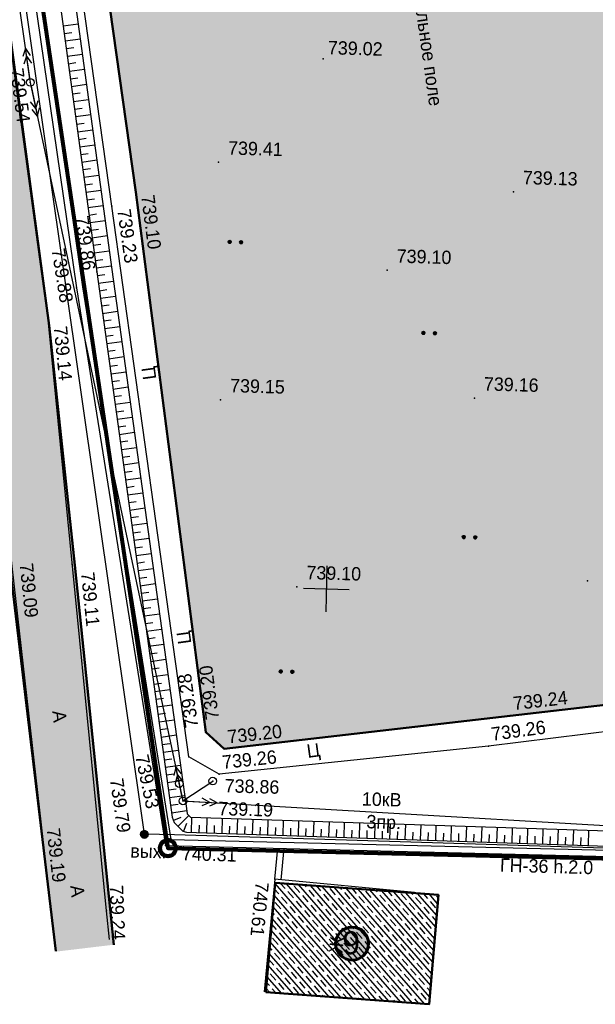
# Model space of a CAD drawing. Header units: millimetres. Extents: x -257011 to 237647566, y 2784933 to 6706507.
# Tile 40 of 256: x 10537878 to 10575540, y 2823978 to 2888420. Entities that reach past the tile are written whole.
import ezdxf

# ---------------------------------------------------------------- set-up
doc = ezdxf.new("R2010")
doc.units = ezdxf.units.MM
doc.header["$LTSCALE"] = 1000
doc.header["$PDMODE"] = 32
doc.header["$PDSIZE"] = 0.3
for name, pattern in [('Д_ТРОТ_ТРУБА', [3, 1.5, -1.5]), ('ДОРОГИ_СТРОЯЩ', [9, 8, -1]), ('ОТКОС_НИЗ', [1.2, 0.2, -1])]:
    doc.linetypes.add(name, pattern=pattern)
for name, color, linetype in [('(001) Сетка', 92, 'Continuous'), ('(002) Рамка', 7, 'Continuous'), ('(004) Точки рельефа', 7, 'Continuous'), ('(007) Здания', 7, 'Continuous'), ('(013) Газ', 40, 'ИК_Газопровод -------г--------'), ('(013) Газопровод', 30, 'ИК_Газопровод -------г--------'), ('(022) Возд. Линии', 7, 'Continuous'), ('(025) Дорога', 7, 'Continuous'), ('(035) Откосы', 7, 'Continuous'), ('(036) Растительность', 7, 'Continuous'), ('(040) Ограда', 7, 'Continuous')]:
    doc.layers.add(name, color=color, linetype=linetype)
doc.layers.add('.', color=7, linetype='Continuous', lineweight=15)
doc.layers.add('Ф А С А Д', color=250, linetype='Continuous', lineweight=15)
doc.styles.add('BM-431', font='txt')
doc.styles.add('D-431', font='txt', dxfattribs={"width": 2})
doc.styles.add('P-131', font='txt')
doc.styles.add('Roman', font='romans')
doc.styles.get("Standard").update_dxf_attribs({"font": 'ARIALN.TTF'})
doc.styles.add('X_ISO', font='isocpeui.ttf')
doc.linetypes.add('FENCELINE2', pattern='A,6.35,-2.54,[132,ltypeshp.shx,S=2.54,R=0,X=-2.54,Y=0],-2.54,25.4', length=36.83)
doc.linetypes.add('KANALIS_K', pattern='A,1,["<",Standard,S=1.8,R=0,X=-0.9,Y=-0.9],3,-1,["К",Standard,S=1.8,R=0,X=-0.9,Y=-0.9],-1,10', length=16)
doc.linetypes.add('ИК_Воздушка ------- --------', pattern='A,9,-0.6,["Z",Standard,S=1.2,R=70,X=0.6,Y=-0.65],-1', length=10.6)
doc.linetypes.add('ИК_Газопровод -------г--------', pattern='A,9,-0.6,["Г",Standard,S=1.2,R=0,X=0,Y=-0.6],-1.2', length=10.8)
doc.linetypes.add('ОГРАДА_БЕТ', pattern='A,4,["|",Standard,S=0.8,R=0,X=0,Y=-0.8],4', length=8)

# ---------------------------------------------------------------- blocks, each defined once
blk = doc.blocks.new('*X145')
at = {"color": 0}
for p, q in [((9.52, 5.16), (10.47, 5.16)), ((9.53, 5.18), (10.46, 5.18)), ((9.53, 5.17), (10.46, 5.17)), ((9.54, 5.2), (10.45, 5.2)), ((9.54, 5.19), (10.46, 5.19)), ((9.55, 5.22), (10.44, 5.22)), ((9.55, 5.21), (10.45, 5.21)), ((9.56, 5.24), (10.43, 5.24)), ((9.56, 5.23), (10.44, 5.23)), ((9.57, 5.26), (10.42, 5.26)), ((9.57, 5.25), (10.43, 5.25)), ((9.58, 5.27), (10.41, 5.27)), ((9.59, 5.29), (10.4, 5.29)), ((9.59, 5.28), (10.41, 5.28)), ((9.6, 5.3), (10.39, 5.3)), ((9.61, 5.31), (10.38, 5.31)), ((9.62, 5.32), (10.37, 5.32)), ((9.63, 5.33), (10.37, 5.33)), ((9.64, 5.34), (10.36, 5.34)), ((9.65, 5.35), (10.35, 5.35)), ((9.66, 5.36), (10.34, 5.36)), ((9.67, 5.37), (10.32, 5.37)), ((9.68, 5.38), (10.31, 5.38)), ((9.69, 5.39), (10.3, 5.39)), ((9.71, 5.4), (10.29, 5.4)), ((9.72, 5.41), (10.27, 5.41)), ((9.74, 5.42), (10.26, 5.42)), ((9.75, 5.43), (10.24, 5.43)), ((9.77, 5.44), (10.22, 5.44)), ((9.79, 5.45), (10.2, 5.45)), ((9.82, 5.46), (10.18, 5.46)), ((9.85, 5.47), (10.15, 5.47)), ((9.88, 5.48), (10.11, 5.48)), ((9.94, 5.49), (10.05, 5.49)), ((9.5, 5.08), (10.49, 5.08)), ((9.5, 5.07), (10.49, 5.07)), ((9.5, 5.06), (10.49, 5.06)), ((9.5, 5.05), (10.49, 5.05)), ((9.5, 5.04), (10.49, 5.04)), ((9.5, 5.03), (10.49, 5.03)), ((9.5, 5.02), (10.5, 5.02)), ((9.5, 5.01), (10.5, 5.01)), ((9.5, 5), (10.5, 5)), ((9.5, 4.99), (10.5, 4.99)), ((9.5, 4.98), (10.5, 4.98)), ((9.5, 4.97), (10.5, 4.97)), ((9.5, 4.96), (10.49, 4.96)), ((9.5, 4.95), (10.49, 4.95)), ((9.5, 4.94), (10.49, 4.94)), ((9.5, 4.93), (10.49, 4.93)), ((9.5, 4.92), (10.49, 4.92)), ((9.5, 4.91), (10.49, 4.91)), ((9.5, 4.9), (10.49, 4.9)), ((9.51, 5.12), (10.48, 5.12)), ((9.51, 5.11), (10.48, 5.11)), ((9.51, 5.1), (10.48, 5.1)), ((9.51, 5.09), (10.49, 5.09)), ((9.51, 4.89), (10.49, 4.89)), ((9.51, 4.88), (10.48, 4.88)), ((9.51, 4.87), (10.48, 4.87)), ((9.51, 4.86), (10.48, 4.86)), ((9.52, 5.15), (10.47, 5.15)), ((9.52, 5.14), (10.47, 5.14)), ((9.52, 5.13), (10.48, 5.13)), ((9.52, 4.85), (10.48, 4.85)), ((9.52, 4.84), (10.47, 4.84)), ((9.52, 4.83), (10.47, 4.83)), ((9.53, 4.82), (10.47, 4.82)), ((9.53, 4.81), (10.46, 4.81)), ((9.53, 4.8), (10.46, 4.8)), ((9.54, 4.79), (10.45, 4.79)), ((9.54, 4.78), (10.45, 4.78)), ((9.55, 4.77), (10.44, 4.77)), ((9.55, 4.76), (10.44, 4.76)), ((9.56, 4.75), (10.43, 4.75)), ((9.56, 4.74), (10.43, 4.74)), ((9.57, 4.73), (10.42, 4.73)), ((9.58, 4.72), (10.41, 4.72)), ((9.58, 4.71), (10.41, 4.71)), ((9.59, 4.7), (10.4, 4.7)), ((9.6, 4.69), (10.39, 4.69)), ((9.61, 4.68), (10.39, 4.68)), ((9.61, 4.67), (10.38, 4.67)), ((9.62, 4.66), (10.37, 4.66)), ((9.63, 4.65), (10.36, 4.65)), ((9.64, 4.64), (10.35, 4.64)), ((9.65, 4.63), (10.34, 4.63)), ((9.66, 4.62), (10.33, 4.62)), ((9.67, 4.61), (10.32, 4.61)), ((9.69, 4.6), (10.31, 4.6)), ((9.7, 4.59), (10.29, 4.59)), ((9.71, 4.58), (10.28, 4.58)), ((9.73, 4.57), (10.26, 4.57)), ((9.75, 4.56), (10.25, 4.56)), ((9.76, 4.55), (10.23, 4.55)), ((9.78, 4.54), (10.21, 4.54)), ((9.81, 4.53), (10.18, 4.53)), ((9.83, 4.52), (10.16, 4.52)), ((9.87, 4.51), (10.12, 4.51)), ((9.91, 4.5), (10.08, 4.5))]:
    blk.add_line(p, q, dxfattribs=at)
blk = doc.blocks.new('I01070')
at = {"color": 0}
blk.add_circle((0.05, 0.03), 0.5, dxfattribs=at)
blk.add_blockref('*X145', (-9.95, -4.96), dxfattribs=at)
blk = doc.blocks.new('strela1')
at = {"layer": '(022) Возд. Линии'}
for p, q in [((-2, 0), (-1.5, 0.25)), ((0, 0), (-2, 0)), ((-2, 0), (-1.5, -0.25)), ((-1.5, 0), (-1, 0.25)), ((-1.5, 0), (-1, -0.25))]:
    blk.add_line(p, q, dxfattribs=at)
blk = doc.blocks.new('strela2')
at = {"layer": '(022) Возд. Линии'}
for p, q in [((0, 0), (2, 0)), ((1.5, 0), (1, 0.25)), ((1.5, 0), (1, -0.25)), ((2, 0), (1.5, 0.25)), ((2, 0), (1.5, -0.25))]:
    blk.add_line(p, q, dxfattribs=at)
blk = doc.blocks.new('*U1760')
at = {"layer": '(022) Возд. Линии'}
for name, p, rotation in [('strela2', (-0.043, 0.246), 99.84016860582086), ('strela1', (0.059, -0.245), 103.6035227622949)]:
    blk.add_blockref(name, p, dxfattribs=dict(at, rotation=rotation))
blk = doc.blocks.new('STOLB')
at = {"layer": '(022) Возд. Линии'}
blk.add_circle((0, 0), 0.25, dxfattribs=at)
blk = doc.blocks.new('*U1761')
at = {"layer": '(022) Возд. Линии'}
for name, p, rotation in [('strela1', (-0.059, 0.245), 283.6035227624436), ('strela2', (0.25, -0.008), 358.2772604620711)]:
    blk.add_blockref(name, p, dxfattribs=dict(at, rotation=rotation))
blk = doc.blocks.new('*X70')
at = {"color": 0}
for p, q in [((1.8, 2.04), (2.2, 2.04)), ((1.8, 2.03), (2.2, 2.03)), ((1.8, 2.02), (2.2, 2.02)), ((1.8, 2.01), (2.2, 2.01)), ((1.8, 2), (2.2, 2)), ((1.8, 1.99), (2.2, 1.99)), ((1.8, 1.98), (2.2, 1.98)), ((1.8, 1.97), (2.2, 1.97)), ((1.8, 1.96), (2.2, 1.96)), ((1.81, 2.07), (2.19, 2.07)), ((1.81, 2.06), (2.19, 2.06)), ((1.81, 2.05), (2.19, 2.05)), ((1.81, 1.95), (2.19, 1.95)), ((1.81, 1.94), (2.19, 1.94)), ((1.81, 1.93), (2.19, 1.93)), ((1.82, 2.09), (2.18, 2.09)), ((1.82, 2.08), (2.18, 2.08)), ((1.82, 1.92), (2.18, 1.92)), ((1.82, 1.91), (2.18, 1.91)), ((1.83, 2.11), (2.17, 2.11)), ((1.83, 2.1), (2.17, 2.1)), ((1.83, 1.9), (2.17, 1.9)), ((1.83, 1.89), (2.17, 1.89)), ((1.84, 2.12), (2.16, 2.12)), ((1.84, 1.88), (2.16, 1.88)), ((1.85, 2.13), (2.15, 2.13)), ((1.85, 1.87), (2.15, 1.87)), ((1.86, 2.14), (2.14, 2.14)), ((1.86, 1.86), (2.14, 1.86)), ((1.87, 2.15), (2.13, 2.15)), ((1.87, 1.85), (2.13, 1.85)), ((1.88, 2.16), (2.12, 2.16)), ((1.88, 1.84), (2.12, 1.84)), ((1.9, 2.17), (2.11, 2.17)), ((1.9, 1.83), (2.11, 1.83)), ((1.91, 2.18), (2.09, 2.18)), ((1.91, 1.82), (2.09, 1.82)), ((1.94, 2.19), (2.06, 2.19)), ((1.94, 1.81), (2.06, 1.81))]:
    blk.add_line(p, q, dxfattribs=at)
blk = doc.blocks.new('I04100')
blk.add_circle((0, 0), 0.2)
blk.add_blockref('*X70', (-2, -2))
blk = doc.blocks.new('Setka')
at = {"layer": '(001) Сетка'}
for p, q in [((0, 1.5), (0, -1.5)), ((-1.5, 0), (1.5, 0))]:
    blk.add_line(p, q, dxfattribs=at)
blk = doc.blocks.new('kjvklglhl')
at = {"layer": '(004) Точки рельефа'}
for p in [(288.637, 459.469), (269.524, 457.39), (281.98, 452.519), (301.316, 451.128), (276.62, 450.413), (275.085, 449.451), (293.208, 445.757), (274.213, 445.131), (272.919, 444.041), (271.153, 441.699), (282.55, 436.978), (299.146, 437.557), (273.143, 425.94), (306.888, 425.82), (287.886, 424.888), (302.065, 416.862), (282.198, 415.2), (300.714, 414.809), (283.437, 414.157), (281.122, 413.564), (283.138, 412.485), (280.556, 411.794), (282.744, 412.02), (280.83, 410.667), (271.605, 408.84), (278.367, 408.415), (279.772, 407.727), (286.991, 405.721), (276.032, 403.339)]:
    blk.add_point(p, dxfattribs=at)
at = {"layer": '(007) Здания'}
for points in [[(260.697, 523.867), (259.102, 523.459), (272.919, 444.041), (279.772, 407.727), (310.568, 407.829), (331.929, 406.641), (338.864, 406.255)], [(286.991, 405.721), (287.128, 407.751)], [(287.39, 405.694), (287.529, 407.753)], [(296.131, 405.101), (286.991, 405.721), (286.489, 398.317)]]:
    blk.add_lwpolyline(points, dxfattribs=at)
at = {"layer": '(013) Газ', "linetype": 'ИК_Воздушка ------- --------', "ltscale": 0.5, "flags": 128}
blk.add_lwpolyline([(331.464, 405.547), (331.559, 407.174), (310.584, 408.343), (280.33, 408.432), (278.367, 408.415)], dxfattribs=at)
at = {"layer": '(013) Газопровод', "ltscale": 0.5, "flags": 128}
blk.add_lwpolyline([(278.367, 408.415), (257.036, 532.282)], dxfattribs=at)
at = {"layer": '(022) Возд. Линии', "color": 1}
blk.add_lwpolyline([(250.311, 530.231), (261.316, 504.709), (269.524, 457.39), (280.83, 410.667), (321.945, 409.43), (327.393, 409.266)], dxfattribs=at)
at = {"layer": '(022) Возд. Линии'}
blk.add_lwpolyline([(280.556, 411.794), (280.83, 410.667), (282.744, 412.02)], dxfattribs=at)
at = {"layer": '(025) Дорога', "linetype": 'Д_ТРОТ_ТРУБА', "flags": 128}
for points in [[(276.271, 401.474), (276.032, 403.339), (271.153, 441.699), (264.611, 481.335), (258.554, 519.926), (258.12, 523.201), (258.253, 523.704), (258.69, 524.198), (277.345, 530.037), (292.802, 535.347), (297.832, 536.245), (297.413, 538.591), (292.678, 537.746), (274.449, 531.593), (260.769, 526.931), (259.947, 526.822), (259.362, 527.449), (258.374, 532.486)], [(254.176, 531.447), (254.747, 528.326), (255.283, 519.313), (261.281, 477.255), (267.133, 440.193), (271.605, 408.84), (272.687, 401.176)], [(323.251, 418.267), (300.714, 414.809), (283.138, 412.485), (281.122, 413.564), (275.085, 449.451), (270.84, 474.617), (267.554, 498.57), (282.371, 501.061), (308.67, 505.056), (310.788, 503.765), (314.781, 477.717), (318.108, 454.899), (323.251, 418.267)], [(321.731, 420.742), (316.881, 452.353), (313.048, 477.771), (309.058, 502.896), (307.912, 503.399), (283.734, 499.451), (269.193, 497.303), (272.561, 474.353), (276.62, 450.413), (282.198, 415.2), (283.437, 414.157), (320.719, 419.528), (321.731, 420.742)]]:
    blk.add_lwpolyline(points, dxfattribs=at)
at = {"layer": '(035) Откосы'}
for p, q in [((272.554, 461.297), (271.568, 461.134)), ((272.142, 460.722), (271.649, 460.641)), ((272.717, 460.311), (271.731, 460.148)), ((272.305, 459.736), (271.812, 459.655)), ((272.88, 459.325), (271.894, 459.161)), ((272.468, 458.75), (271.975, 458.668)), ((273.043, 458.338), (272.057, 458.175)), ((272.631, 457.764), (272.138, 457.682)), ((273.206, 457.352), (272.22, 457.189)), ((272.795, 456.777), (272.301, 456.696)), ((273.369, 456.366), (272.383, 456.203)), ((272.958, 455.791), (272.464, 455.709)), ((273.532, 455.379), (272.546, 455.216)), ((273.121, 454.805), (272.627, 454.723)), ((273.695, 454.393), (272.709, 454.23)), ((273.284, 453.818), (272.79, 453.737)), ((273.859, 453.407), (272.872, 453.244)), ((273.447, 452.832), (272.953, 452.75)), ((274.022, 452.42), (273.035, 452.257)), ((273.61, 451.846), (273.116, 451.764)), ((274.185, 451.434), (273.198, 451.271)), ((273.773, 450.859), (273.28, 450.778)), ((274.348, 450.448), (273.361, 450.285)), ((273.936, 449.873), (273.443, 449.792)), ((274.511, 449.461), (273.524, 449.298)), ((274.099, 448.887), (273.606, 448.805)), ((274.674, 448.475), (273.687, 448.312)), ((274.262, 447.9), (273.769, 447.819)), ((274.837, 447.489), (273.85, 447.326)), ((274.425, 446.914), (273.932, 446.833)), ((275, 446.503), (274.013, 446.339)), ((274.588, 445.928), (274.095, 445.846)), ((275.163, 445.516), (274.176, 445.353)), ((274.751, 444.942), (274.258, 444.86)), ((275.327, 444.532), (274.341, 444.367)), ((274.916, 443.956), (274.423, 443.874)), ((275.492, 443.546), (274.505, 443.381)), ((275.081, 442.97), (274.588, 442.888)), ((275.656, 442.56), (274.67, 442.395)), ((275.246, 441.984), (274.753, 441.902)), ((275.821, 441.574), (274.835, 441.409)), ((275.41, 440.998), (274.917, 440.916)), ((275.986, 440.588), (275, 440.423)), ((275.575, 440.012), (275.082, 439.93)), ((276.151, 439.602), (275.164, 439.437)), ((275.74, 439.026), (275.247, 438.944)), ((276.315, 438.616), (275.329, 438.451)), ((275.905, 438.04), (275.412, 437.958)), ((276.48, 437.63), (275.494, 437.465)), ((276.069, 437.054), (275.576, 436.972)), ((276.645, 436.644), (275.659, 436.479)), ((276.234, 436.068), (275.741, 435.986)), ((276.81, 435.658), (275.823, 435.493)), ((276.399, 435.082), (275.906, 435)), ((276.975, 434.672), (275.988, 434.507)), ((276.564, 434.096), (276.071, 434.014)), ((277.139, 433.685), (276.153, 433.521)), ((276.728, 433.11), (276.235, 433.028)), ((277.304, 432.699), (276.318, 432.535)), ((276.893, 432.124), (276.4, 432.042)), ((277.469, 431.713), (276.482, 431.549)), ((277.058, 431.138), (276.565, 431.056)), ((277.634, 430.727), (276.647, 430.563)), ((277.223, 430.152), (276.73, 430.07)), ((277.798, 429.741), (276.812, 429.577)), ((277.388, 429.166), (276.894, 429.084)), ((277.963, 428.755), (276.977, 428.591)), ((277.552, 428.18), (277.059, 428.098)), ((278.128, 427.769), (277.141, 427.605)), ((277.717, 427.194), (277.224, 427.111)), ((278.293, 426.783), (277.306, 426.618)), ((277.882, 426.208), (277.389, 426.125)), ((278.457, 425.797), (277.471, 425.632)), ((278.047, 425.222), (277.553, 425.139)), ((278.622, 424.811), (277.636, 424.646)), ((278.211, 424.236), (277.718, 424.153)), ((278.787, 423.825), (277.8, 423.66)), ((278.376, 423.25), (277.883, 423.167)), ((278.952, 422.839), (277.965, 422.674)), ((278.541, 422.264), (278.048, 422.181)), ((279.116, 421.853), (278.13, 421.688)), ((278.706, 421.278), (278.212, 421.195)), ((279.281, 420.867), (278.295, 420.702)), ((278.87, 420.292), (278.377, 420.209)), ((279.446, 419.881), (278.46, 419.716)), ((279.035, 419.306), (278.542, 419.223)), ((279.611, 418.895), (278.624, 418.73)), ((279.2, 418.32), (278.707, 418.237)), ((279.775, 417.909), (278.789, 417.744)), ((279.365, 417.334), (278.871, 417.251)), ((279.94, 416.923), (278.954, 416.758)), ((279.529, 416.348), (279.036, 416.265)), ((280.105, 415.937), (279.119, 415.772)), ((279.694, 415.362), (279.201, 415.279)), ((280.27, 414.951), (279.283, 414.786)), ((279.859, 414.376), (279.366, 414.293)), ((280.434, 413.965), (279.448, 413.8)), ((280.024, 413.389), (279.53, 413.307)), ((280.599, 412.979), (279.613, 412.814)), ((280.188, 412.403), (279.695, 412.321)), ((280.764, 411.993), (279.778, 411.828)), ((280.353, 411.417), (279.86, 411.335)), ((280.929, 411.007), (279.942, 410.842)), ((280.518, 410.431), (280.025, 410.349)), ((281.093, 410.021), (280.107, 409.856)), ((280.713, 409.575), (280.238, 409.377)), ((281.235, 409.73), (280.552, 409)), ((281.425, 409.621), (281.421, 408.621)), ((282.425, 409.616), (282.42, 408.616)), ((283.425, 409.611), (283.42, 408.611)), ((284.425, 409.606), (284.42, 408.606)), ((285.424, 409.602), (285.419, 408.602)), ((286.424, 409.597), (286.419, 408.597)), ((287.424, 409.592), (287.419, 408.592)), ((288.423, 409.587), (288.418, 408.587)), ((289.423, 409.582), (289.418, 408.582)), ((290.423, 409.577), (290.418, 408.577)), ((291.422, 409.572), (291.417, 408.572)), ((292.422, 409.567), (292.417, 408.567)), ((293.422, 409.563), (293.417, 408.563)), ((294.421, 409.558), (294.417, 408.558)), ((295.421, 409.553), (295.416, 408.553)), ((296.421, 409.548), (296.416, 408.548)), ((297.42, 409.543), (297.416, 408.543)), ((298.42, 409.538), (298.415, 408.538)), ((299.42, 409.533), (299.415, 408.533)), ((300.42, 409.528), (300.415, 408.528)), ((301.419, 409.524), (301.414, 408.524)), ((302.419, 409.519), (302.414, 408.519)), ((303.419, 409.514), (303.414, 408.514)), ((304.418, 409.509), (304.413, 408.509)), ((305.418, 409.504), (305.413, 408.504)), ((306.418, 409.499), (306.413, 408.499)), ((307.417, 409.494), (307.412, 408.494)), ((281.095, 409.194), (280.93, 408.681)), ((281.923, 409.119), (281.92, 408.619)), ((282.923, 409.114), (282.92, 408.614)), ((283.922, 409.109), (283.92, 408.609)), ((284.922, 409.104), (284.92, 408.604)), ((285.922, 409.099), (285.919, 408.599)), ((286.921, 409.094), (286.919, 408.594)), ((287.921, 409.089), (287.919, 408.589)), ((288.921, 409.084), (288.918, 408.584)), ((289.92, 409.08), (289.918, 408.58)), ((290.92, 409.075), (290.918, 408.575)), ((291.92, 409.07), (291.917, 408.57)), ((292.919, 409.065), (292.917, 408.565)), ((293.919, 409.06), (293.917, 408.56)), ((294.919, 409.055), (294.916, 408.555)), ((295.919, 409.05), (295.916, 408.55)), ((296.918, 409.046), (296.916, 408.546)), ((297.918, 409.041), (297.915, 408.541)), ((298.918, 409.036), (298.915, 408.536)), ((299.917, 409.031), (299.915, 408.531)), ((300.917, 409.026), (300.914, 408.526)), ((301.917, 409.021), (301.914, 408.521)), ((302.916, 409.016), (302.914, 408.516)), ((303.916, 409.011), (303.914, 408.511)), ((304.916, 409.007), (304.913, 408.507)), ((305.915, 409.002), (305.913, 408.502)), ((306.915, 408.997), (306.913, 408.497))]:
    blk.add_line(p, q, dxfattribs=at)
blk.add_lwpolyline([(268.865, 477.481), (274.213, 445.131), (280.153, 409.582), (280.296, 409.238), (280.873, 408.699), (281.111, 408.623), (310.649, 408.479), (317.568, 408.282), (323.826, 407.834), (324.039, 407.896), (324.222, 408.06), (324.497, 408.587)], dxfattribs=at)
at = {"layer": '(035) Откосы', "linetype": 'ОТКОС_НИЗ'}
blk.add_lwpolyline([(319.844, 457.028), (319.619, 457.386), (319.514, 458.099), (316.916, 475.502), (311.633, 506.487), (311.551, 506.587), (311.219, 506.757), (310.421, 507.002), (284.551, 503.341), (278.518, 502.26), (265.85, 499.872), (266.688, 495.955), (269.851, 477.647), (275.2, 445.294), (281.12, 409.861), (281.136, 409.822), (281.351, 409.621), (310.666, 409.479), (317.618, 409.281), (323.511, 408.859), (324.497, 408.587)], dxfattribs=at)
at = {"layer": '(040) Ограда', "linetype": 'ОГРАДА_БЕТ', "ltscale": 0.5, "flags": 128}
blk.add_lwpolyline([(260.797, 523.48), (259.559, 523.163), (273.312, 444.113), (280.104, 408.128), (310.579, 408.229), (324.695, 407.444)], dxfattribs=at)
at = {"layer": '(001) Сетка'}
blk.add_blockref('Setka', (289.817, 424.81), dxfattribs=at)
at = {"layer": '(013) Газопровод', "color": 0, "linetype": 'Continuous', "xscale": 0.5, "yscale": 0.5, "zscale": 0.5}
blk.add_blockref('I01070', (278.342, 408.4), dxfattribs=at)
at = {"layer": '(022) Возд. Линии'}
for name, p in [('*U1760', (269.524, 457.39)), ('STOLB', (269.524, 457.39)), ('*U1761', (280.83, 410.667)), ('STOLB', (280.556, 411.794)), ('STOLB', (282.744, 412.02)), ('STOLB', (280.83, 410.667))]:
    blk.add_blockref(name, p, dxfattribs=at)
at = {"layer": '(036) Растительность', "linetype": 'Continuous', "xscale": 0.5, "yscale": 0.5, "zscale": 0.5}
for p in [(282.855, 447.331), (283.605, 447.331), (295.695, 441.734), (296.445, 441.734), (298.709, 428.452), (299.459, 428.452), (286.989, 419.325), (287.739, 419.325)]:
    blk.add_blockref('I04100', p, dxfattribs=at)
at = {"layer": '(004) Точки рельефа', "style": 'D-431'}
for s, p in [('739.02', (288.924, 459.784)), ('739.41', (282.58, 453.039)), ('739.13', (301.916, 451.648)), ('739.10', (293.808, 446.277)), ('739.16', (299.746, 438.077)), ('739.15', (283.15, 437.498)), ('739.10', (288.486, 425.408)), ('738.86', (283.529, 411.306)), ('739.19', (283.16, 409.806)), ('740.31', (280.856, 406.791))]:
    blk.add_text(s, height=0.875, dxfattribs=at).set_placement(p)
for s, rotation, p in [('739.54', 278.96261, (268.176, 458.227)), ('739.10', 279.00099, (276.976, 450.178)), ('739.23', 279.54908, (275.443, 449.22)), ('739.86', 279.4859, (272.7, 448.679)), ('739.88', 280.68749, (271.215, 446.5)), ('739.14', 277.24831, (271.502, 441.454)), ('739.09', 277.34873, (269.712, 425.883)), ('739.11', 277.41729, (273.736, 425.412)), ('739.20', 99.06875, (283.042, 416.101)), ('739.28', 99.54908, (281.703, 415.534)), ('739.24', 8.03973, (302.305, 417.215)), ('739.26', 9.39075, (300.946, 415.167)), ('739.20', 7.67703, (283.68, 414.507)), ('739.26', 7.53068, (283.381, 412.835)), ('739.53', 283.60352, (277.619, 413.507)), ('739.79', 279.77107, (276.009, 411.946)), ('739.19', 278.03818, (271.957, 408.599)), ('740.61', 266.12045, (285.73, 405.535)), ('739.24', 273.90036, (276.195, 405.008))]:
    blk.add_text(s, height=0.875, rotation=rotation, dxfattribs=at).set_placement(p)
at = {"layer": '(007) Здания', "color": 0, "style": 'P-131'}
blk.add_text('Ж', height=0.88, rotation=86.12045, dxfattribs=at).set_placement((291.537, 400.968))
at = {"layer": '(007) Здания', "color": 0, "insert": (294.923, 466.185), "char_height": 0.88, "width": 15.10641, "attachment_point": 1, "rotation": 279.62366, "style": 'BM-431'}
blk.add_mtext('футбольное поле', dxfattribs=at)
at = {"layer": '(013) Газопровод', "color": 0, "linetype": 'Continuous', "style": 'BM-431'}
for s, p in [('вых.', (277.48, 406.87)), ('ГН-36 h.2.0', (301.684, 406.625))]:
    blk.add_text(s, height=0.875, dxfattribs=at).set_placement(p)
at = {"layer": '(022) Возд. Линии', "style": 'BM-431'}
for s, p in [('10кВ', (292.531, 410.696)), ('3пр.', (292.868, 409.219))]:
    blk.add_text(s, height=0.875, dxfattribs=at).set_placement(p)
at = {"layer": '(025) Дорога', "linetype": 'ДОРОГИ_СТРОЯЩ', "style": 'BM-431'}
for s, rotation, p in [('Ц', 99.38237, (278.315, 438.234)), ('Ц', 99.38237, (281.093, 421.001)), ('A', 278.03818, (272.117, 416.297)), ('Ц', 9.38237, (288.911, 413.709)), ('A', 278.03818, (273.613, 404.903))]:
    blk.add_text(s, height=0.875, rotation=rotation, dxfattribs=at).set_placement(p)

msp = doc.modelspace()

# ---------------------------------------------------------------- hatches: boundary and pattern name
at = {"layer": '.', "lineweight": 50, "ltscale": 1000, "transparency": 33554687}
h = msp.add_hatch(color=256, dxfattribs=at)
h.dxf.hatch_style = 1
h.set_gradient(color1=(132, 132, 132), color2=(132, 132, 132), tint=1)
h.paths.add_polyline_path([(10529020.873, 2950278.953), (10529434.846, 2951129.996), (10530312.615, 2951474.606), (10564486.827, 2961603.879), (10568673.393, 2962167.123), (10568029.282, 2964581.005), (10563976.259, 2963984.407), (10551817.295, 2960256.889), (10531776.602, 2954070.516), (10530916.392, 2954288.73), (10530443.565, 2954913.711), (10530189.166, 2955930.624), (10529503.727, 2959640.798), (10525251.495, 2958722.282), (10525662.1, 2955490.266), (10526021.427, 2946409.822), (10540246.255, 2827424.621), (10544032.338, 2827877.252), (10541475.259, 2852720.88), (10539815.235, 2868401.48), (10536923.167, 2889877.668), (10534366.853, 2908291.129), (10531499.581, 2929600.97)])
at = {"linetype": 'KANALIS_K', "ltscale": 1000}
h = msp.add_hatch(dxfattribs=at)
h.set_pattern_fill('JIS_STN_1E', color=252, scale=550, angle=266, style=0)
h.set_pattern_definition([(311, (314469.7, -2762778.6), (415.09027, 360.832466), []), (311, (314442.65, -2763165.4), (415.09027, 360.832466), [550, -275])])
h.paths.add_polyline_path([(10553980.386, 2824767.092), (10564664.664, 2823977.848), (10565274.731, 2831132.28), (10554590.453, 2831921.525)])
at = {"lineweight": 50}
h = msp.add_hatch(color=1, dxfattribs=at)
h.set_gradient(color1=(255, 255, 255), one_color=1, tint=1)
h.paths.add_polyline_path([(10558546.886, 2827949.686, 1), (10560708.232, 2827949.686, 1)])
at = {"layer": 'Ф А С А Д', "linetype": 'KANALIS_K', "ltscale": 1000}
h = msp.add_hatch(dxfattribs=at)
h.set_pattern_fill('CROSS', color=92, scale=40, angle=95)
h.set_pattern_definition([(95, (314469.7, -2921394.75), (-275.171012, 230.8958947), [127, -381]), (185, (314527.42, -2921325.95), (-230.8958947, -275.171012), [127, -381])])
h.paths.add_polyline_path([(10569324.325, 2928023.136), (10574214.219, 2928681.172), (10579371.644, 2928681.172), (10581825.893, 2909819.065), (10582653.275, 2903460.228), (10585769.708, 2877944.35), (10589729.272, 2846209.516), (10588683.56, 2845024.841), (10569974.481, 2842864.01), (10551265.403, 2840703.18), (10550056.112, 2841780.696), (10545470.277, 2877136.464), (10542085.399, 2901181.606), (10539364.503, 2924217.086)])

# ---------------------------------------------------------------- linework, layer by layer
at = {"layer": '(002) Рамка', "color": 0, "lineweight": 60, "ltscale": 1000}
msp.add_circle((10559627.559, 2827949.686), 1080.673, dxfattribs=at)
at = {"layer": '(022) Возд. Линии', "color": 6, "linetype": 'Continuous', "lineweight": 140}
msp.add_circle((10547576.629, 2834199.244), 521.317, dxfattribs=at)
at = {"lineweight": 50, "ltscale": 1000}
for points in [[(10544032.338, 2827877.252), (10541475.259, 2852720.88), (10539815.235, 2868401.48), (10536923.167, 2889877.668), (10534366.853, 2908291.129), (10531499.581, 2929600.97), (10529020.873, 2950278.953), (10529434.846, 2951129.996), (10530312.615, 2951474.606), (10564486.827, 2961603.879), (10568673.393, 2962167.123)], [(10525251.495, 2958722.282), (10525662.1, 2955490.266), (10526021.427, 2946409.822), (10540241.377, 2827465.427)], [(10574214.219, 2928681.172), (10579371.644, 2928681.172), (10579940.396, 2924310.033), (10582653.275, 2903460.228), (10585769.708, 2877944.35), (10589729.272, 2846209.516), (10588683.56, 2845024.841), (10569974.481, 2842864.01), (10551265.403, 2840703.18), (10550056.112, 2841780.696), (10545470.277, 2877136.464), (10542085.399, 2901181.606), (10539364.503, 2924217.086), (10574214.219, 2928681.172)]]:
    msp.add_lwpolyline(points, dxfattribs=at)
at = {"color": 1, "ltscale": 0.1, "const_width": 100}
msp.add_lwpolyline([(10558520.369, 2959104.139), (10530246.566, 2950275.976), (10547576.629, 2834199.244), (10578724.379, 2833453.383), (10606291.637, 2831213.025), (10607234.154, 2854633.132), (10632160.68, 2854400.641), (10639829.239, 2852803.937), (10640628.025, 2862384.206), (10648831.25, 2861840.467), (10648861.398, 2862295.302), (10656757.498, 2861688.946), (10656703.95, 2860991.623), (10678475.259, 2859435.354), (10680852.636, 2885635.093), (10681109.637, 2890952.133), (10681026.246, 2906217.256), (10682107.641, 2958413.917)], dxfattribs=at)
at = {"color": 2, "linetype": 'FENCELINE2', "lineweight": 80, "ltscale": 0.1}
msp.add_lwpolyline([(10531681.704, 2950730.87), (10530246.566, 2950275.976), (10547576.629, 2834199.244), (10578724.379, 2833453.383), (10606291.637, 2831213.025), (10607234.154, 2854633.132), (10612395.726, 2854584.99)], dxfattribs=at)
at = {"lineweight": 50, "ltscale": 1000}
msp.add_lwpolyline([(10553980.386, 2824767.092), (10564664.664, 2823977.848), (10565274.731, 2831132.28), (10554590.453, 2831921.525)], close=True, dxfattribs=at)

# ---------------------------------------------------------------- block references
at = {"lineweight": 5, "xscale": 999.9999999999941, "yscale": 999.9999999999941, "zscale": 999.9999999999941, "rotation": 358.3893224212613}
msp.add_blockref('kjvklglhl', (10256299.447, 2434677.112), dxfattribs=at)

# ---------------------------------------------------------------- texts
at = {"color": 7, "ltscale": 30, "insert": (10049091.702, 2929588.156, -75415.319), "char_height": 1784.436705, "width": 106220.7207, "attachment_point": 1, "style": 'X_ISO'}
msp.add_mtext('                               ПОЯСНИТЕЛЬНАЯ ЗАПИСКА\\P\\pi4401.50942;    Проект энергоснабжения {\\C256; Samarqand viloyati Toyloq tumani "Хоnсhоrbоg\'" МFY dagi 11-son maktabni rekonstruksiya qilish. (360 o\'quvchi o\'rinli qo\'shimcha bino qurish).\\P\\pi0;}выполнен на основании ТУ САМ ПТЭС за №18238252188 от  01.07.2026 г.       \\P    Установленная мощность Ру=93,4 кВт.\\P    Расчетная мощность Рр=84 кВт.    \\P    По надежности энергоснабжение объект относятся к потребителям II категории.\\P    {\\C256;Точкой подключения основного источника электроснабжения принять ближайшую существующую в./в опору ВЛ-10 кВ фид. "\\C0;233\\C256;", на которой необходимо установить ПМ-10, ВЛ-10 кВ выполнено кабелем АПвПу-3(1х70) мм2 длиной 60 м в траншее в земле до проектного ТП.}\\P    Предусмотрена установка ТП-ГКТП с ТМ-100кВА.\\P    От ТП предусмотрена прокладка кабеля {\\C0;АВВГ} разного сечения в траншее в земле  до щитов объекта.  \\P    {\\C256;\\c0;Для резервного энергоснабжения теплонососа предусмотрена установка ДЭС мощностью 10 кВт. \\P\\C256;   } Наружное освещение территории объекта выполнено LED светильниками на установленными на металлических опорах. Управление наружным освещением предусмотрено комплектно.\\P    Кабели прокладываются в траншее на глубину 0,7 м от планировочной отметки земли в слое песка по 10см в каждую сторону. Все пересечения и сближении кабельных линий с подземными инженерными коммуникациями выполнить согласно норм и в местах пересечения кабель проложить в а/цементных трубах Д=100мм.                                         \\P    Учет электроэнергии предусмотрен электронным активно-реактивным счетчикам ЕХ-518 прямого включения с системой АИИСКУЭ на н./в. щите  проектного ТП, установленного в отдельном запирающемся  шкафу. \\P     Проектом предусмотрен контур заземления проектной  трансформаторной подстанции, всех щитов, ГРЩ и ДЭС. Сопротивление  растеканию тока не должно превышать 4 ома для ТП, всех  щитов, ГРЩ,  ДЭС.\\P  При производстве электромонтажных работ выполнять требования ПУЭ и ПТБ.', dxfattribs=at)
at = {"color": 250, "insert": (10560147.463, 2827993.017, 0), "char_height": 1500, "width": 156685.73039, "attachment_point": 6, "style": 'Roman'}
msp.add_mtext('\\pt64500;{\\fArial|b0|i0|c0|p34;9}', dxfattribs=at)

doc.saveas('drawing.dxf')
